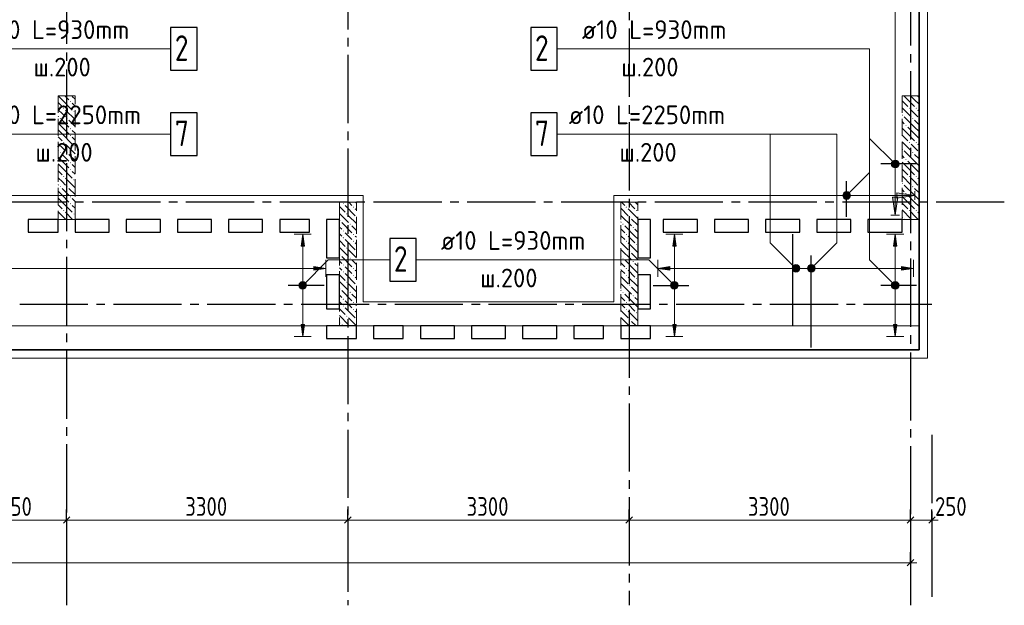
# Model space of a CAD drawing. Header units: millimetres. Extents: x 0 to 43617, y 0 to 59400.
# Tile 8 of 29: x 22524 to 34074, y 7100 to 13973. Entities that reach past the tile are written whole.
import ezdxf

# ---------------------------------------------------------------- set-up
doc = ezdxf.new("R2010")
doc.units = ezdxf.units.MM
doc.linetypes.add('______2', pattern=[270, 200, -70])
doc.linetypes.add('______5', pattern=[1100, 800, -100, 100, -100])
for name, color, linetype, lineweight in [('Standard', 7, 'Continuous', 25), ('ЖБ Пилон', 180, 'Continuous', 25), ('Обрамление П-обр. равн.', 7, 'Continuous', 25), ('Оси', 40, '______5', 18), ('Позиционная метка линия выноска', 7, 'Continuous', 13), ('Позиционная метка номер позиции', 7, 'Continuous', 13)]:
    doc.layers.add(name, color=color, linetype=linetype, lineweight=lineweight)
doc.layers.add('ЖБ Перекрытие верхний уровень', color=7, linetype='Continuous', lineweight=25, true_color=0xe0e0ff)
doc.styles.add('GOST 2.304-81', font='txt')
doc.styles.add('ISOCPEUR', font='txt')

msp = doc.modelspace()

# ---------------------------------------------------------------- hatches: boundary and pattern name
at = {"layer": 'ЖБ Пилон', "linetype": 'Continuous', "lineweight": 18, "transparency": 33554687}
for points in [[(23034, 12933), (23041, 12940), (23047, 12933), (23041, 12927)], [(23114, 13013), (23121, 13020), (23127, 13013), (23121, 13007)], [(32954, 12933), (32961, 12940), (32967, 12933), (32961, 12927)], [(33034, 12933), (33041, 12940), (33047, 12933), (33041, 12927)], [(23154, 12893), (23161, 12900), (23167, 12893), (23161, 12887)], [(32874, 12853), (32881, 12860), (32887, 12853), (32881, 12847)], [(22994, 12813), (23001, 12820), (23007, 12813), (23001, 12807)], [(23074, 12813), (23081, 12820), (23087, 12813), (23081, 12807)], [(32914, 12733), (32921, 12740), (32927, 12733), (32921, 12727)], [(32994, 12813), (33001, 12820), (33007, 12813), (33001, 12807)], [(23114, 12693), (23121, 12700), (23127, 12693), (23121, 12687)], [(23114, 12613), (23121, 12620), (23127, 12613), (23121, 12607)], [(23034, 12533), (23041, 12540), (23047, 12533), (23041, 12527)], [(23154, 12493), (23161, 12500), (23167, 12493), (23161, 12487)], [(32954, 12533), (32961, 12540), (32967, 12533), (32961, 12527)], [(33034, 12533), (33041, 12540), (33047, 12533), (33041, 12527)], [(22994, 12413), (23001, 12420), (23007, 12413), (23001, 12407)], [(23074, 12413), (23081, 12420), (23087, 12413), (23081, 12407)], [(32874, 12453), (32881, 12460), (32887, 12453), (32881, 12447)], [(32994, 12413), (33001, 12420), (33007, 12413), (33001, 12407)], [(23114, 12293), (23121, 12300), (23127, 12293), (23121, 12287)], [(32914, 12333), (32921, 12340), (32927, 12333), (32921, 12327)], [(23034, 12133), (23041, 12140), (23047, 12133), (23041, 12127)], [(23114, 12213), (23121, 12220), (23127, 12213), (23121, 12207)], [(32954, 12133), (32961, 12140), (32967, 12133), (32961, 12127)], [(33034, 12133), (33041, 12140), (33047, 12133), (33041, 12127)], [(22994, 12013), (23001, 12020), (23007, 12013), (23001, 12007)], [(23074, 12013), (23081, 12020), (23087, 12013), (23081, 12007)], [(23154, 12093), (23161, 12100), (23167, 12093), (23161, 12087)], [(32874, 12053), (32881, 12060), (32887, 12053), (32881, 12047)], [(32994, 12013), (33001, 12020), (33007, 12013), (33001, 12007)], [(23114, 11893), (23121, 11900), (23127, 11893), (23121, 11887)], [(32914, 11933), (32921, 11940), (32927, 11933), (32921, 11927)], [(23114, 11813), (23121, 11820), (23127, 11813), (23121, 11807)], [(26314, 11813), (26321, 11820), (26327, 11813), (26321, 11807)], [(23034, 11733), (23041, 11740), (23047, 11733), (23041, 11727)], [(23154, 11693), (23161, 11700), (23167, 11693), (23161, 11687)], [(26354, 11693), (26361, 11700), (26367, 11693), (26361, 11687)], [(26434, 11773), (26441, 11780), (26447, 11773), (26441, 11767)], [(29634, 11773), (29641, 11780), (29647, 11773), (29641, 11767)], [(29754, 11733), (29761, 11740), (29767, 11733), (29761, 11727)], [(32954, 11733), (32961, 11740), (32967, 11733), (32961, 11727)], [(33034, 11733), (33041, 11740), (33047, 11733), (33041, 11727)], [(26274, 11613), (26281, 11620), (26287, 11613), (26281, 11607)], [(26394, 11573), (26401, 11580), (26407, 11573), (26401, 11567)], [(29594, 11573), (29601, 11580), (29607, 11573), (29601, 11567)], [(29674, 11653), (29681, 11660), (29687, 11653), (29681, 11647)], [(32874, 11653), (32881, 11660), (32887, 11653), (32881, 11647)], [(26314, 11493), (26321, 11500), (26327, 11493), (26321, 11487)], [(26434, 11453), (26441, 11460), (26447, 11453), (26441, 11447)], [(29634, 11453), (29641, 11460), (29647, 11453), (29641, 11447)], [(29714, 11533), (29721, 11540), (29727, 11533), (29721, 11527)], [(26314, 11413), (26321, 11420), (26327, 11413), (26321, 11407)], [(26434, 11373), (26441, 11380), (26447, 11373), (26441, 11367)], [(29634, 11373), (29641, 11380), (29647, 11373), (29641, 11367)], [(29754, 11333), (29761, 11340), (29767, 11333), (29761, 11327)], [(26274, 11213), (26281, 11220), (26287, 11213), (26281, 11207)], [(26354, 11293), (26361, 11300), (26367, 11293), (26361, 11287)], [(29674, 11253), (29681, 11260), (29687, 11253), (29681, 11247)], [(26314, 11093), (26321, 11100), (26327, 11093), (26321, 11087)], [(26394, 11173), (26401, 11180), (26407, 11173), (26401, 11167)], [(29594, 11173), (29601, 11180), (29607, 11173), (29601, 11167)], [(29714, 11133), (29721, 11140), (29727, 11133), (29721, 11127)], [(26314, 11013), (26321, 11020), (26327, 11013), (26321, 11007)], [(26434, 11053), (26441, 11060), (26447, 11053), (26441, 11047)], [(26434, 10973), (26441, 10980), (26447, 10973), (26441, 10967)], [(29634, 11053), (29641, 11060), (29647, 11053), (29641, 11047)], [(29634, 10973), (29641, 10980), (29647, 10973), (29641, 10967)], [(26354, 10893), (26361, 10900), (26367, 10893), (26361, 10887)], [(29674, 10853), (29681, 10860), (29687, 10853), (29681, 10847)], [(29754, 10933), (29761, 10940), (29767, 10933), (29761, 10927)], [(26274, 10813), (26281, 10820), (26287, 10813), (26281, 10807)], [(26394, 10773), (26401, 10780), (26407, 10773), (26401, 10767)], [(29594, 10773), (29601, 10780), (29607, 10773), (29601, 10767)], [(26314, 10693), (26321, 10700), (26327, 10693), (26321, 10687)], [(26434, 10653), (26441, 10660), (26447, 10653), (26441, 10647)], [(29634, 10653), (29641, 10660), (29647, 10653), (29641, 10647)], [(29714, 10733), (29721, 10740), (29727, 10733), (29721, 10727)], [(26314, 10613), (26321, 10620), (26327, 10613), (26321, 10607)], [(26434, 10573), (26441, 10580), (26447, 10573), (26441, 10567)], [(29634, 10573), (29641, 10580), (29647, 10573), (29641, 10567)], [(29754, 10533), (29761, 10540), (29767, 10533), (29761, 10527)], [(26274, 10413), (26281, 10420), (26287, 10413), (26281, 10407)], [(26354, 10493), (26361, 10500), (26367, 10493), (26361, 10487)], [(29674, 10453), (29681, 10460), (29687, 10453), (29681, 10447)]]:
    msp.add_hatch(color=7, dxfattribs=at).paths.add_polyline_path(points, flags=16)
at = {"layer": 'Обрамление П-обр. равн.', "linetype": 'Continuous', "lineweight": 13, "transparency": 33554687}
for points in [[(25864, 11315), (25844, 11455), (25824, 11315)], [(30224, 11315), (30204, 11455), (30184, 11315)], [(32814, 11315), (32794, 11455), (32774, 11315)], [(31770, 11078), (31787, 11016), (31787, 11094)], [(31787, 11094), (31809, 11010), (31809, 11100)], [(31787, 11094), (31787, 11016), (31809, 11010)], [(31809, 11100), (31809, 11010), (31832, 11016)], [(31809, 11100), (31832, 11016), (31832, 11094)], [(31832, 11094), (31832, 11016), (31848, 11033)], [(31832, 11094), (31848, 11033), (31848, 11078)], [(25974, 11035), (26114, 11055), (25974, 11075)], [(31770, 11033), (31770, 11078), (31764, 11055)], [(31770, 11078), (31770, 11033), (31787, 11016)], [(31848, 11078), (31848, 11033), (31854, 11055)], [(32869, 11035), (33009, 11055), (32869, 11075)], [(25799, 10855), (25889, 10855), (25883, 10878)], [(25799, 10855), (25883, 10878), (25805, 10878)], [(25805, 10878), (25883, 10878), (25866, 10894)], [(25805, 10878), (25866, 10894), (25821, 10894)], [(25821, 10894), (25866, 10894), (25844, 10900)], [(30159, 10855), (30249, 10855), (30243, 10878)], [(30159, 10855), (30243, 10878), (30165, 10878)], [(30165, 10878), (30243, 10878), (30226, 10894)], [(30165, 10878), (30226, 10894), (30182, 10894)], [(30182, 10894), (30226, 10894), (30204, 10900)], [(32749, 10855), (32839, 10855), (32833, 10878)], [(32749, 10855), (32833, 10878), (32755, 10878)], [(32755, 10878), (32833, 10878), (32816, 10894)], [(32755, 10878), (32816, 10894), (32772, 10894)], [(32772, 10894), (32816, 10894), (32794, 10900)], [(25805, 10833), (25889, 10855), (25799, 10855)], [(25805, 10833), (25883, 10833), (25889, 10855)], [(25821, 10816), (25883, 10833), (25805, 10833)], [(25821, 10816), (25866, 10816), (25883, 10833)], [(25866, 10816), (25821, 10816), (25844, 10810)], [(30165, 10833), (30249, 10855), (30159, 10855)], [(30165, 10833), (30243, 10833), (30249, 10855)], [(30182, 10816), (30243, 10833), (30165, 10833)], [(30182, 10816), (30226, 10816), (30243, 10833)], [(30226, 10816), (30182, 10816), (30204, 10810)], [(32755, 10833), (32839, 10855), (32749, 10855)], [(32755, 10833), (32833, 10833), (32839, 10855)], [(32772, 10816), (32833, 10833), (32755, 10833)], [(32772, 10816), (32816, 10816), (32833, 10833)], [(32816, 10816), (32772, 10816), (32794, 10810)]]:
    msp.add_hatch(color=7, dxfattribs=at).paths.add_polyline_path(points)
for points in [[(30149, 11035), (30009, 11055), (30149, 11075)], [(25864, 10395), (25844, 10255), (25824, 10395)], [(30224, 10395), (30204, 10255), (30184, 10395)], [(32814, 10395), (32794, 10255), (32774, 10395)]]:
    msp.add_hatch(color=7, dxfattribs=at).paths.add_polyline_path(points, flags=16)
at = {"layer": 'Позиционная метка линия выноска', "linetype": 'Continuous', "lineweight": 13, "transparency": 33554687}
msp.add_hatch(color=7, dxfattribs=at).paths.add_polyline_path([(32814, 11880), (33024, 11910), (32814, 11940)])
msp.add_hatch(color=7, dxfattribs=at).paths.add_polyline_path([(32824, 11890), (32794, 11680), (32764, 11890)], flags=16)
at = {"layer": 'Позиционная метка номер позиции', "linetype": 'Continuous', "lineweight": 13, "transparency": 33554687}
for points in [[(32762, 12248), (32805, 12323), (32751, 12269)], [(32751, 12269), (32805, 12323), (32783, 12323)], [(32751, 12269), (32783, 12323), (32751, 12291)], [(32751, 12291), (32783, 12323), (32762, 12312)], [(32762, 12248), (32826, 12312), (32805, 12323)], [(32783, 12237), (32826, 12312), (32762, 12248)], [(32783, 12237), (32837, 12291), (32826, 12312)], [(32805, 12237), (32837, 12291), (32783, 12237)], [(32805, 12237), (32837, 12269), (32837, 12291)], [(32837, 12269), (32805, 12237), (32826, 12248)], [(32181, 11921), (32256, 11878), (32192, 11942)], [(32181, 11899), (32235, 11867), (32181, 11921)], [(32181, 11921), (32235, 11867), (32256, 11878)], [(32213, 11867), (32181, 11899), (32192, 11878)], [(32181, 11899), (32213, 11867), (32235, 11867)], [(32192, 11942), (32267, 11899), (32213, 11953)], [(32192, 11942), (32256, 11878), (32267, 11899)], [(32213, 11953), (32267, 11899), (32267, 11921)], [(32213, 11953), (32267, 11921), (32235, 11953)], [(32235, 11953), (32267, 11921), (32256, 11942)], [(31597, 11023), (31640, 11098), (31586, 11044)], [(31586, 11044), (31640, 11098), (31618, 11098)], [(31586, 11044), (31618, 11098), (31586, 11066)], [(31586, 11066), (31618, 11098), (31597, 11087)], [(31597, 11023), (31661, 11087), (31640, 11098)], [(31777, 11087), (31852, 11044), (31798, 11098)], [(31798, 11098), (31852, 11044), (31852, 11066)], [(31798, 11098), (31852, 11066), (31820, 11098)], [(31820, 11098), (31852, 11066), (31841, 11087)], [(31618, 11012), (31661, 11087), (31597, 11023)], [(31618, 11012), (31672, 11066), (31661, 11087)], [(31640, 11012), (31672, 11066), (31618, 11012)], [(31640, 11012), (31672, 11044), (31672, 11066)], [(31672, 11044), (31640, 11012), (31661, 11023)], [(31766, 11066), (31841, 11023), (31777, 11087)], [(31766, 11044), (31820, 11012), (31766, 11066)], [(31766, 11066), (31820, 11012), (31841, 11023)], [(31798, 11012), (31766, 11044), (31777, 11023)], [(31766, 11044), (31798, 11012), (31820, 11012)], [(31777, 11087), (31841, 11023), (31852, 11044)], [(25801, 10866), (25876, 10823), (25812, 10887)], [(25801, 10844), (25855, 10812), (25801, 10866)], [(25801, 10866), (25855, 10812), (25876, 10823)], [(25812, 10887), (25887, 10844), (25833, 10898)], [(25812, 10887), (25876, 10823), (25887, 10844)], [(25833, 10898), (25887, 10844), (25887, 10866)], [(25833, 10898), (25887, 10866), (25855, 10898)], [(25855, 10898), (25887, 10866), (25876, 10887)], [(30172, 10823), (30215, 10898), (30161, 10844)], [(30161, 10844), (30215, 10898), (30193, 10898)], [(30161, 10844), (30193, 10898), (30161, 10866)], [(30161, 10866), (30193, 10898), (30172, 10887)], [(30172, 10823), (30236, 10887), (30215, 10898)], [(30193, 10812), (30236, 10887), (30172, 10823)], [(30193, 10812), (30247, 10866), (30236, 10887)], [(30215, 10812), (30247, 10866), (30193, 10812)], [(30215, 10812), (30247, 10844), (30247, 10866)], [(32762, 10823), (32805, 10898), (32751, 10844)], [(32751, 10844), (32805, 10898), (32783, 10898)], [(32751, 10844), (32783, 10898), (32751, 10866)], [(32751, 10866), (32783, 10898), (32762, 10887)], [(32762, 10823), (32826, 10887), (32805, 10898)], [(32783, 10812), (32826, 10887), (32762, 10823)], [(32783, 10812), (32837, 10866), (32826, 10887)], [(32805, 10812), (32837, 10866), (32783, 10812)], [(32805, 10812), (32837, 10844), (32837, 10866)], [(25833, 10812), (25801, 10844), (25812, 10823)], [(25801, 10844), (25833, 10812), (25855, 10812)], [(30247, 10844), (30215, 10812), (30236, 10823)], [(32837, 10844), (32805, 10812), (32826, 10823)]]:
    msp.add_hatch(color=7, dxfattribs=at).paths.add_polyline_path(points)

# ---------------------------------------------------------------- linework, layer by layer
at = {"layer": 'Standard', "color": 7, "linetype": 'Continuous', "lineweight": 25, "transparency": 33554687}
for p, q in [((33074, 25060), (33074, 10100)), ((22624, 11630), (22624, 11480)), ((22974, 11630), (22624, 11630)), ((22974, 11480), (22974, 11630)), ((23174, 11630), (23174, 11480)), ((23574, 11630), (23174, 11630)), ((23574, 11480), (23574, 11630)), ((23774, 11630), (23774, 11480)), ((24174, 11630), (23774, 11630)), ((24174, 11480), (24174, 11630)), ((24374, 11630), (24374, 11480)), ((24774, 11630), (24374, 11630)), ((24774, 11480), (24774, 11630)), ((24974, 11630), (24974, 11480)), ((25374, 11630), (24974, 11630)), ((25374, 11480), (25374, 11630)), ((25574, 11630), (25574, 11480)), ((25924, 11630), (25574, 11630)), ((25924, 11480), (25924, 11630)), ((26124, 11630), (26124, 11180)), ((26274, 11630), (26124, 11630)), ((26274, 11180), (26274, 11630)), ((29774, 11630), (29774, 11180)), ((29924, 11630), (29774, 11630)), ((29924, 11180), (29924, 11630)), ((30074, 11630), (30074, 11480)), ((30474, 11630), (30074, 11630)), ((30474, 11480), (30474, 11630)), ((30674, 11630), (30674, 11480)), ((31074, 11630), (30674, 11630)), ((31074, 11480), (31074, 11630)), ((31274, 11630), (31274, 11480)), ((31674, 11630), (31274, 11630)), ((31674, 11480), (31674, 11630)), ((31874, 11630), (31874, 11480)), ((32274, 11630), (31874, 11630)), ((32274, 11480), (32274, 11630)), ((32474, 11630), (32474, 11480)), ((32874, 11630), (32474, 11630)), ((32874, 11480), (32874, 11630)), ((22624, 11480), (22974, 11480)), ((23174, 11480), (23574, 11480)), ((23774, 11480), (24174, 11480)), ((24374, 11480), (24774, 11480)), ((24974, 11480), (25374, 11480)), ((25574, 11480), (25924, 11480)), ((30074, 11480), (30474, 11480)), ((30674, 11480), (31074, 11480)), ((31274, 11480), (31674, 11480)), ((31874, 11480), (32274, 11480)), ((32474, 11480), (32874, 11480)), ((26124, 11180), (26274, 11180)), ((29774, 11180), (29924, 11180)), ((26124, 10980), (26124, 10580)), ((26274, 10980), (26124, 10980)), ((26274, 10580), (26274, 10980)), ((29774, 10980), (29774, 10580)), ((29924, 10980), (29774, 10980)), ((29924, 10580), (29924, 10980)), ((26124, 10580), (26274, 10580)), ((29774, 10580), (29924, 10580)), ((26124, 10380), (26124, 10230)), ((26474, 10380), (26124, 10380)), ((26474, 10230), (26474, 10380)), ((26674, 10380), (26674, 10230)), ((27024, 10380), (26674, 10380)), ((27024, 10230), (27024, 10380)), ((27224, 10380), (27224, 10230)), ((27624, 10380), (27224, 10380)), ((27624, 10230), (27624, 10380)), ((27824, 10380), (27824, 10230)), ((28224, 10380), (27824, 10380)), ((28224, 10230), (28224, 10380)), ((28424, 10380), (28424, 10230)), ((28824, 10380), (28424, 10380)), ((28824, 10230), (28824, 10380)), ((29024, 10380), (29024, 10230)), ((29374, 10380), (29024, 10380)), ((29374, 10230), (29374, 10380)), ((29574, 10380), (29574, 10230)), ((29924, 10380), (29574, 10380)), ((29924, 10230), (29924, 10380)), ((26124, 10230), (26474, 10230)), ((26674, 10230), (27024, 10230)), ((27224, 10230), (27624, 10230)), ((27824, 10230), (28224, 10230)), ((28424, 10230), (28824, 10230)), ((29024, 10230), (29374, 10230)), ((29574, 10230), (29924, 10230)), ((33074, 10100), (18094, 10100)), ((23036, 8063), (23111, 8138)), ((26336, 8063), (26411, 8138)), ((29636, 8063), (29711, 8138)), ((32936, 8063), (33011, 8138)), ((33187, 8063), (33261, 8138)), ((33011, 7638), (32936, 7563))]:
    msp.add_line(p, q, dxfattribs=at)
at = {"layer": 'Standard', "color": 251, "linetype": 'Continuous', "lineweight": -3, "true_color": 0x656565, "transparency": 33554687}
for p, q in [((23074, 8100), (23074, 8225)), ((26374, 8100), (26374, 8225)), ((29674, 8100), (29674, 8225)), ((32974, 8100), (32974, 8225)), ((33224, 8100), (33224, 8225)), ((23074, 8100), (23074, 7975)), ((23074, 8100), (23074, 7648)), ((26374, 8100), (26374, 7975)), ((26374, 8100), (26374, 7648)), ((29674, 8100), (29674, 7975)), ((29674, 8100), (29674, 7648)), ((32974, 8100), (32974, 7975)), ((32974, 8100), (32974, 7648)), ((33224, 8100), (33224, 7975)), ((33224, 8100), (33224, 7648)), ((32974, 7600), (32974, 7725)), ((32974, 7600), (32974, 7475)), ((32974, 7600), (32974, 7600))]:
    msp.add_line(p, q, dxfattribs=at)
at = {"layer": 'Standard', "color": 7, "linetype": 'Continuous', "lineweight": 13, "transparency": 33554687}
for p, q in [((21824, 8100), (23074, 8100)), ((23074, 8100), (26374, 8100)), ((26374, 8100), (29674, 8100)), ((29674, 8100), (32974, 8100)), ((32974, 8100), (33224, 8100)), ((33224, 8100), (33299, 8100)), ((32974, 7600), (7924, 7600)), ((32974, 7600), (33049, 7600))]:
    msp.add_line(p, q, dxfattribs=at)
at = {"layer": 'Standard', "color": 254, "linetype": 'Continuous', "lineweight": 18, "true_color": 0xc4c4ff, "transparency": 33554687}
msp.add_lwpolyline([(7294, 10000), (33174, 10000), (33174, 57320), (7294, 57320), (7294, 10000)], dxfattribs=at)
at = {"layer": 'Standard', "color": 7, "linetype": 'Continuous', "lineweight": 25, "transparency": 33554687}
msp.add_lwpolyline([(7394, 10100), (33074, 10100), (33074, 57220), (7394, 57220), (7394, 10100)], dxfattribs=at)
at = {"layer": 'Standard', "color": 7, "linetype": 'Continuous', "lineweight": 13, "transparency": 33554687}
msp.add_lwpolyline([(7674, 10380), (33074, 10380), (33074, 57220), (7674, 57220), (7674, 10380)], dxfattribs=at)
at = {"layer": 'ЖБ Перекрытие верхний уровень', "color": 7, "linetype": 'Continuous', "lineweight": 18, "transparency": 33554687}
for p, q in [((33074, 10100), (33074, 25060)), ((22624, 11480), (22624, 11630)), ((22624, 11630), (22974, 11630)), ((22974, 11630), (22974, 11480)), ((23174, 11480), (23174, 11630)), ((23174, 11630), (23574, 11630)), ((23574, 11630), (23574, 11480)), ((23774, 11480), (23774, 11630)), ((23774, 11630), (24174, 11630)), ((24174, 11630), (24174, 11480)), ((24374, 11480), (24374, 11630)), ((24374, 11630), (24774, 11630)), ((24774, 11630), (24774, 11480)), ((24974, 11480), (24974, 11630)), ((24974, 11630), (25374, 11630)), ((25374, 11630), (25374, 11480)), ((25574, 11480), (25574, 11630)), ((25574, 11630), (25924, 11630)), ((25924, 11630), (25924, 11480)), ((26124, 11180), (26124, 11630)), ((26124, 11630), (26274, 11630)), ((26274, 11630), (26274, 11180)), ((29774, 11630), (29924, 11630)), ((29774, 11180), (29774, 11630)), ((29924, 11630), (29924, 11180)), ((30074, 11630), (30474, 11630)), ((30074, 11480), (30074, 11630)), ((30474, 11630), (30474, 11480)), ((30674, 11630), (31074, 11630)), ((30674, 11480), (30674, 11630)), ((31074, 11630), (31074, 11480)), ((31274, 11630), (31674, 11630)), ((31274, 11480), (31274, 11630)), ((31674, 11630), (31674, 11480)), ((31874, 11630), (32274, 11630)), ((31874, 11480), (31874, 11630)), ((32274, 11630), (32274, 11480)), ((32474, 11630), (32874, 11630)), ((32474, 11480), (32474, 11630)), ((32874, 11630), (32874, 11480)), ((22974, 11480), (22624, 11480)), ((23574, 11480), (23174, 11480)), ((24174, 11480), (23774, 11480)), ((24774, 11480), (24374, 11480)), ((25374, 11480), (24974, 11480)), ((25924, 11480), (25574, 11480)), ((30474, 11480), (30074, 11480)), ((31074, 11480), (30674, 11480)), ((31674, 11480), (31274, 11480)), ((32274, 11480), (31874, 11480)), ((32874, 11480), (32474, 11480)), ((26274, 11180), (26124, 11180)), ((29924, 11180), (29774, 11180)), ((26124, 10580), (26124, 10980)), ((26124, 10980), (26274, 10980)), ((26274, 10980), (26274, 10580)), ((29774, 10980), (29924, 10980)), ((29774, 10580), (29774, 10980)), ((29924, 10980), (29924, 10580)), ((26274, 10580), (26124, 10580)), ((29924, 10580), (29774, 10580)), ((26124, 10230), (26124, 10380)), ((26124, 10380), (26474, 10380)), ((26474, 10380), (26474, 10230)), ((26674, 10230), (26674, 10380)), ((26674, 10380), (27024, 10380)), ((27024, 10380), (27024, 10230)), ((27224, 10230), (27224, 10380)), ((27224, 10380), (27624, 10380)), ((27624, 10380), (27624, 10230)), ((27824, 10230), (27824, 10380)), ((27824, 10380), (28224, 10380)), ((28224, 10380), (28224, 10230)), ((28424, 10230), (28424, 10380)), ((28424, 10380), (28824, 10380)), ((28824, 10380), (28824, 10230)), ((29024, 10380), (29374, 10380)), ((29024, 10230), (29024, 10380)), ((29374, 10380), (29374, 10230)), ((29574, 10380), (29924, 10380)), ((29574, 10230), (29574, 10380)), ((29924, 10380), (29924, 10230)), ((26474, 10230), (26124, 10230)), ((27024, 10230), (26674, 10230)), ((27624, 10230), (27224, 10230)), ((28224, 10230), (27824, 10230)), ((28824, 10230), (28424, 10230)), ((29374, 10230), (29024, 10230)), ((29924, 10230), (29574, 10230)), ((18094, 10100), (33074, 10100))]:
    msp.add_line(p, q, dxfattribs=at)
at = {"layer": 'ЖБ Пилон', "color": 253, "linetype": '______2', "lineweight": 13, "true_color": 0xa0a0a0, "transparency": 33554687}
for p, q in [((22974, 13080), (22974, 11630)), ((23174, 13080), (22974, 13080)), ((23174, 11630), (23174, 13080)), ((32874, 13080), (32874, 11630)), ((33074, 13080), (32874, 13080)), ((33074, 11630), (33074, 13080)), ((26274, 11830), (26274, 10380)), ((26474, 11830), (26274, 11830)), ((26474, 10380), (26474, 11830)), ((29574, 11830), (29574, 10380)), ((29774, 11830), (29574, 11830)), ((29774, 10380), (29774, 11830)), ((22974, 11630), (23174, 11630)), ((32874, 11630), (33074, 11630)), ((26274, 10380), (26474, 10380)), ((29574, 10380), (29774, 10380))]:
    msp.add_line(p, q, dxfattribs=at)
at = {"layer": 'ЖБ Пилон', "color": 9, "linetype": 'Continuous', "lineweight": 18, "true_color": 0xc7c7c7, "transparency": 33554687}
for p, q in [((22974, 13080), (23021, 13033)), ((23054, 13080), (23101, 13033)), ((23174, 13040), (23141, 13073)), ((32941, 13033), (32894, 13080)), ((32974, 13080), (33021, 13033)), ((33054, 13080), (33074, 13060)), ((22974, 13000), (23021, 12953)), ((23021, 13033), (23141, 12913)), ((23141, 12993), (23174, 12960)), ((32874, 13020), (32941, 12953)), ((32874, 12940), (32981, 12833)), ((32941, 13033), (33021, 12953)), ((33021, 13033), (33074, 12980)), ((22974, 12840), (22981, 12833)), ((23021, 12873), (22981, 12913)), ((23061, 12833), (23021, 12873)), ((23061, 12913), (23174, 12800)), ((33021, 12713), (32901, 12833)), ((33021, 12873), (32981, 12913)), ((33061, 12833), (33021, 12873)), ((33061, 12913), (33074, 12900)), ((23021, 12713), (22974, 12760)), ((23021, 12793), (23101, 12713)), ((23021, 12713), (23101, 12633)), ((23101, 12793), (23174, 12720)), ((32874, 12780), (32901, 12753)), ((32941, 12713), (33021, 12633)), ((33021, 12793), (33074, 12740)), ((33021, 12713), (33074, 12660)), ((22974, 12680), (23021, 12633)), ((22974, 12600), (23021, 12553)), ((23021, 12633), (23141, 12513)), ((23174, 12640), (23141, 12673)), ((23141, 12593), (23174, 12560)), ((32941, 12633), (32874, 12700)), ((32874, 12620), (32941, 12553)), ((32941, 12633), (33021, 12553)), ((33021, 12633), (33074, 12580)), ((23021, 12473), (22981, 12513)), ((23061, 12513), (23174, 12400)), ((32874, 12540), (32981, 12433)), ((33021, 12473), (32981, 12513)), ((33061, 12513), (33074, 12500)), ((22974, 12440), (22981, 12433)), ((23021, 12313), (22974, 12360)), ((23061, 12433), (23021, 12473)), ((23021, 12393), (23101, 12313)), ((23101, 12393), (23174, 12320)), ((32874, 12380), (32901, 12353)), ((33021, 12313), (32901, 12433)), ((33061, 12433), (33021, 12473)), ((33021, 12393), (33074, 12340)), ((22974, 12280), (23021, 12233)), ((23021, 12313), (23101, 12233)), ((23174, 12240), (23141, 12273)), ((32941, 12233), (32874, 12300)), ((32941, 12313), (33021, 12233)), ((33021, 12313), (33074, 12260)), ((22974, 12200), (23021, 12153)), ((23021, 12233), (23141, 12113)), ((23141, 12193), (23174, 12160)), ((32874, 12220), (32941, 12153)), ((32874, 12140), (32981, 12033)), ((32941, 12233), (33021, 12153)), ((33021, 12233), (33074, 12180)), ((22974, 12040), (22981, 12033)), ((23021, 12073), (22981, 12113)), ((23061, 12033), (23021, 12073)), ((23061, 12113), (23174, 12000)), ((33021, 11913), (32901, 12033)), ((33021, 12073), (32981, 12113)), ((33061, 12033), (33021, 12073)), ((33061, 12113), (33074, 12100)), ((23021, 11913), (22974, 11960)), ((23021, 11993), (23101, 11913)), ((23021, 11913), (23101, 11833)), ((23101, 11993), (23174, 11920)), ((32874, 11980), (32901, 11953)), ((32941, 11833), (32874, 11900)), ((32941, 11913), (33021, 11833)), ((33021, 11993), (33074, 11940)), ((33021, 11913), (33074, 11860)), ((22974, 11880), (23021, 11833)), ((22974, 11800), (23021, 11753)), ((23021, 11833), (23141, 11713)), ((23174, 11840), (23141, 11873)), ((23141, 11793), (23174, 11760)), ((26341, 11793), (26461, 11673)), ((26421, 11793), (26384, 11830)), ((26464, 11830), (26474, 11820)), ((29621, 11793), (29584, 11830)), ((29664, 11830), (29741, 11753)), ((29744, 11830), (29774, 11800)), ((32874, 11820), (32941, 11753)), ((32941, 11833), (33021, 11753)), ((33021, 11833), (33074, 11780)), ((23021, 11673), (22981, 11713)), ((23061, 11633), (23021, 11673)), ((23061, 11713), (23144, 11630)), ((26274, 11780), (26341, 11713)), ((26274, 11700), (26381, 11593)), ((26381, 11673), (26474, 11580)), ((26461, 11753), (26474, 11740)), ((29574, 11760), (29661, 11673)), ((29581, 11673), (29701, 11553)), ((29661, 11753), (29774, 11640)), ((32874, 11740), (32981, 11633)), ((33021, 11673), (32981, 11713)), ((33061, 11633), (33021, 11673)), ((33061, 11713), (33074, 11700)), ((22974, 11640), (22981, 11633)), ((26301, 11593), (26421, 11473)), ((26474, 11500), (26421, 11553)), ((29574, 11600), (29581, 11593)), ((29741, 11433), (29621, 11553)), ((29774, 11560), (29701, 11633)), ((32904, 11630), (32901, 11633)), ((26274, 11540), (26301, 11513)), ((26274, 11460), (26301, 11433)), ((26381, 11433), (26341, 11473)), ((29574, 11520), (29621, 11473)), ((29581, 11433), (29574, 11440)), ((29741, 11513), (29774, 11480)), ((26274, 11380), (26341, 11313)), ((26341, 11393), (26461, 11273)), ((26421, 11393), (26381, 11433)), ((26461, 11433), (26474, 11420)), ((26461, 11353), (26474, 11340)), ((29574, 11360), (29661, 11273)), ((29621, 11393), (29581, 11433)), ((29661, 11433), (29741, 11353)), ((29661, 11353), (29774, 11240)), ((29741, 11433), (29774, 11400)), ((26274, 11300), (26381, 11193)), ((26381, 11273), (26474, 11180)), ((29581, 11273), (29701, 11153)), ((29774, 11160), (29701, 11233)), ((26274, 11140), (26301, 11113)), ((26301, 11193), (26421, 11073)), ((26474, 11100), (26421, 11153)), ((29574, 11200), (29581, 11193)), ((29574, 11120), (29621, 11073)), ((29741, 11033), (29621, 11153)), ((29741, 11113), (29774, 11080)), ((26274, 11060), (26301, 11033)), ((26274, 10980), (26341, 10913)), ((26381, 11033), (26341, 11073)), ((26341, 10993), (26461, 10873)), ((26421, 10993), (26381, 11033)), ((26461, 11033), (26474, 11020)), ((29581, 11033), (29574, 11040)), ((29621, 10993), (29581, 11033)), ((29661, 11033), (29741, 10953)), ((29741, 11033), (29774, 11000)), ((26274, 10900), (26381, 10793)), ((26381, 10873), (26474, 10780)), ((26461, 10953), (26474, 10940)), ((29574, 10960), (29661, 10873)), ((29581, 10873), (29701, 10753)), ((29661, 10953), (29774, 10840)), ((26301, 10793), (26421, 10673)), ((26474, 10700), (26421, 10753)), ((29574, 10800), (29581, 10793)), ((29741, 10633), (29621, 10753)), ((29774, 10760), (29701, 10833)), ((26274, 10740), (26301, 10713)), ((26274, 10660), (26301, 10633)), ((26381, 10633), (26341, 10673)), ((26421, 10593), (26381, 10633)), ((26461, 10633), (26474, 10620)), ((29574, 10720), (29621, 10673)), ((29581, 10633), (29574, 10640)), ((29621, 10593), (29581, 10633)), ((29661, 10633), (29741, 10553)), ((29741, 10713), (29774, 10680)), ((29741, 10633), (29774, 10600)), ((26274, 10580), (26341, 10513)), ((26341, 10593), (26461, 10473)), ((26461, 10553), (26474, 10540)), ((29574, 10560), (29661, 10473)), ((29661, 10553), (29774, 10440)), ((26274, 10500), (26381, 10393)), ((26381, 10473), (26474, 10380)), ((29574, 10400), (29581, 10393)), ((29581, 10473), (29674, 10380)), ((29754, 10380), (29701, 10433)), ((26301, 10393), (26314, 10380))]:
    msp.add_line(p, q, dxfattribs=at)
at = {"layer": 'Обрамление П-обр. равн.', "color": 7, "linetype": 'Continuous', "lineweight": 25, "transparency": 33554687}
for p, q in [((33044, 12280), (32624, 12280)), ((32224, 11660), (32224, 12080)), ((31589, 11455), (31589, 10375)), ((31809, 10125), (31809, 11205)), ((26094, 10855), (25674, 10855)), ((29954, 10855), (30374, 10855)), ((33044, 10855), (32624, 10855))]:
    msp.add_line(p, q, dxfattribs=at)
at = {"layer": 'Обрамление П-обр. равн.', "color": 251, "linetype": 'Continuous', "lineweight": 13, "true_color": 0x494949, "transparency": 33554687}
for p, q in [((25844, 11455), (25744, 11455)), ((25844, 11455), (25824, 11315)), ((25864, 11315), (25844, 11455)), ((25844, 11455), (25944, 11455)), ((25844, 11455), (25844, 11455)), ((30204, 11455), (30104, 11455)), ((30204, 11455), (30184, 11315)), ((30224, 11315), (30204, 11455)), ((30204, 11455), (30304, 11455)), ((30204, 11455), (30204, 11455)), ((32794, 11455), (32694, 11455)), ((32794, 11455), (32774, 11315)), ((32814, 11315), (32794, 11455)), ((32794, 11455), (32894, 11455)), ((32794, 11455), (32794, 11455)), ((25824, 11315), (25864, 11315)), ((25844, 10885), (25844, 11315)), ((30184, 11315), (30224, 11315)), ((30204, 10885), (30204, 11315)), ((32774, 11315), (32814, 11315)), ((32794, 10885), (32794, 11315)), ((26114, 11055), (26114, 11155)), ((30009, 11055), (30009, 11155)), ((31809, 11100), (31809, 11100)), ((33009, 11055), (33009, 11155)), ((21344, 11055), (25974, 11055)), ((26114, 11055), (25974, 11075)), ((25974, 11075), (25974, 11035)), ((25974, 11035), (26114, 11055)), ((26114, 11055), (26114, 10955)), ((26114, 11055), (26114, 11055)), ((30009, 11055), (30149, 11075)), ((30149, 11035), (30009, 11055)), ((30009, 11055), (30009, 10955)), ((30009, 11055), (30009, 11055)), ((30149, 11075), (30149, 11035)), ((30149, 11055), (31779, 11055)), ((31809, 11010), (31809, 11010)), ((31839, 11055), (32869, 11055)), ((33009, 11055), (32869, 11075)), ((32869, 11075), (32869, 11035)), ((32869, 11035), (33009, 11055)), ((33009, 11055), (33009, 10955)), ((33009, 11055), (33009, 11055)), ((25799, 10855), (25799, 10855)), ((25844, 10395), (25844, 10825)), ((25889, 10855), (25889, 10855)), ((30159, 10855), (30159, 10855)), ((30204, 10395), (30204, 10825)), ((30249, 10855), (30249, 10855)), ((32749, 10855), (32749, 10855)), ((32794, 10395), (32794, 10825)), ((32839, 10855), (32839, 10855)), ((25844, 10255), (25824, 10395)), ((25824, 10395), (25864, 10395)), ((25864, 10395), (25844, 10255)), ((30204, 10255), (30184, 10395)), ((30184, 10395), (30224, 10395)), ((30224, 10395), (30204, 10255)), ((32794, 10255), (32774, 10395)), ((32774, 10395), (32814, 10395)), ((32814, 10395), (32794, 10255)), ((25844, 10255), (25744, 10255)), ((25844, 10255), (25944, 10255)), ((25844, 10255), (25844, 10255)), ((30204, 10255), (30104, 10255)), ((30204, 10255), (30304, 10255)), ((30204, 10255), (30204, 10255)), ((32794, 10255), (32694, 10255)), ((32794, 10255), (32894, 10255)), ((32794, 10255), (32794, 10255))]:
    msp.add_line(p, q, dxfattribs=at)
at = {"layer": 'Обрамление П-обр. равн.', "color": 7, "linetype": 'Continuous', "lineweight": 25, "transparency": 33554687}
for points in [[(24294, 13380), (24604, 13380), (24604, 13880), (24294, 13880), (24294, 13380)], [(28519, 13380), (28829, 13380), (28829, 13880), (28519, 13880), (28519, 13380)], [(24294, 12380), (24604, 12380), (24604, 12880), (24294, 12880), (24294, 12380)], [(28519, 12380), (28829, 12380), (28829, 12880), (28519, 12880), (28519, 12380)], [(26864, 10905), (27174, 10905), (27174, 11405), (26864, 11405), (26864, 10905)]]:
    msp.add_lwpolyline(points, dxfattribs=at)
at = {"layer": 'Обрамление П-обр. равн.', "color": 251, "linetype": 'Continuous', "lineweight": 13, "true_color": 0x494949, "transparency": 33554687}
for centre in [(31809, 11055), (25844, 10855), (30204, 10855), (32794, 10855)]:
    msp.add_circle(centre, 45, dxfattribs=at)
at = {"layer": 'Оси', "color": 8, "linetype": '______5', "lineweight": -3, "transparency": 33554687}
for p, q in [((26374, 50960), (26374, 7100)), ((23074, 50790), (23074, 7100)), ((29674, 25969), (29674, 7100)), ((32974, 25469), (32974, 7100)), ((34074, 11830), (4600, 11830)), ((33224, 10630), (4600, 10630)), ((33224, 9100), (33224, 7100))]:
    msp.add_line(p, q, dxfattribs=at)
at = {"layer": 'Позиционная метка линия выноска', "color": 251, "linetype": 'Continuous', "lineweight": 13, "true_color": 0x494949, "transparency": 33554687}
for p, q in [((32794, 11890), (32794, 11905)), ((32814, 11910), (32799, 11910)), ((33024, 11910), (32814, 11940)), ((32814, 11940), (32814, 11880)), ((32814, 11880), (33024, 11910)), ((33024, 11960), (33024, 11860)), ((33024, 11910), (33024, 11910)), ((33024, 11910), (33024, 11910)), ((33024, 11910), (33024, 11910)), ((32794, 11680), (32764, 11890)), ((32764, 11890), (32824, 11890)), ((32824, 11890), (32794, 11680)), ((32744, 11680), (32844, 11680)), ((32794, 11680), (32794, 11680)), ((32794, 11680), (32794, 11680)), ((32794, 11680), (32794, 11680))]:
    msp.add_line(p, q, dxfattribs=at)
for points in [[(32794, 11680), (32794, 24450), (29694, 24450), (27978, 26166), (28383, 26571), (23723, 31231), (23724, 31232), (23723, 31231), (23318, 30826), (21826, 32318)], [(7975, 21025), (10508, 18479), (11391, 19362), (16546, 14207), (15623, 13362), (18326, 10660), (19834, 10660), (19834, 11910), (26554, 11910), (26554, 10660), (29494, 10660), (29494, 11910), (33024, 11910)]]:
    msp.add_lwpolyline(points, dxfattribs=at)
at = {"layer": 'Позиционная метка номер позиции', "color": 7, "linetype": 'Continuous', "lineweight": 13, "transparency": 33554687}
for p, q in [((32762, 12312), (32762, 12312)), ((32762, 12248), (32762, 12248)), ((32826, 12312), (32826, 12312)), ((32826, 12248), (32826, 12248)), ((32192, 11942), (32192, 11942)), ((32256, 11942), (32256, 11942)), ((32192, 11878), (32192, 11878)), ((32256, 11878), (32256, 11878)), ((31597, 11087), (31597, 11087)), ((31597, 11023), (31597, 11023)), ((31661, 11087), (31661, 11087)), ((31661, 11023), (31661, 11023)), ((31777, 11087), (31777, 11087)), ((31777, 11023), (31777, 11023)), ((31841, 11087), (31841, 11087)), ((31841, 11023), (31841, 11023)), ((25812, 10887), (25812, 10887)), ((25876, 10887), (25876, 10887)), ((30172, 10887), (30172, 10887)), ((30236, 10887), (30236, 10887)), ((32762, 10887), (32762, 10887)), ((32826, 10887), (32826, 10887)), ((25812, 10823), (25812, 10823)), ((25876, 10823), (25876, 10823)), ((30172, 10823), (30172, 10823)), ((30236, 10823), (30236, 10823)), ((32762, 10823), (32762, 10823)), ((32826, 10823), (32826, 10823))]:
    msp.add_line(p, q, dxfattribs=at)
for points in [[(20544, 10855), (20044, 11355), (20044, 13630), (24294, 13630)], [(32794, 12280), (32494, 12580), (32494, 13630), (28829, 13630)], [(32794, 10855), (32494, 11155), (32494, 13630), (30294, 13630)], [(32224, 11910), (32494, 12180), (32494, 13630), (30294, 13630)], [(21314, 11055), (21014, 11355), (21014, 12630), (24294, 12630)], [(21494, 11055), (21794, 11355), (21794, 12630), (24294, 12630)], [(31629, 11055), (31329, 11355), (31329, 12630), (28829, 12630)], [(31809, 11055), (32109, 11355), (32109, 12630), (28829, 12630)], [(25844, 10855), (26144, 11155), (26864, 11155)], [(30204, 10855), (29904, 11155), (27174, 11155)]]:
    msp.add_lwpolyline(points, dxfattribs=at)
for centre in [(32794, 12280), (32224, 11910), (31629, 11055), (31809, 11055), (25844, 10855), (30204, 10855), (32794, 10855)]:
    msp.add_circle(centre, 45, dxfattribs=at)

# ---------------------------------------------------------------- texts
at = {"layer": 'Standard', "color": 7, "linetype": 'Continuous', "lineweight": 25, "transparency": 33554687, "char_height": 220, "attachment_point": 7, "style": 'GOST 2.304-81'}
for s, insert, width in [('1250', (22207, 8150), 610.16), ('3300', (24466, 8150), 641.48), ('3300', (27766, 8150), 641.48), ('3300', (31066, 8150), 641.48), ('250', (33261, 8150), 516.4)]:
    msp.add_mtext(s, dxfattribs=dict(at, insert=insert, width=width))
at = {"layer": 'Обрамление П-обр. равн.', "color": 7, "linetype": 'Continuous', "lineweight": 13, "transparency": 33554687, "attachment_point": 7, "style": 'ISOCPEUR'}
for s, insert, char_height, width in [('\\W0.96;ø10 L=930mm ', (22114, 13747), 220, 1996.29), ('\\W0.96;ø10 L=930mm ', (29119, 13747), 220, 1996.29), ('\\W0.78;2', (24344, 13490), 300, 326.41), ('\\W0.78;2', (28569, 13490), 300, 326.41), ('\\W0.95;ш.200 ', (22686, 13307), 220, 962.14), ('\\W0.95;ш.200 ', (29581, 13307), 220, 962.14), ('\\W0.96;ø10 L=2250mm ', (22114, 12747), 220, 2150.52), ('\\W0.96;ø10 L=2250mm ', (28965, 12747), 220, 2150.52), ('\\W0.78;7', (24344, 12490), 300, 326.41), ('\\W0.78;7', (28569, 12490), 300, 326.41), ('\\W0.95;ш.200 ', (22708, 12307), 220, 962.14), ('\\W0.95;ш.200 ', (29559, 12307), 220, 962.13), ('\\W0.96;ø10 L=930mm ', (27464, 11272), 220, 1996.29), ('\\W0.78;2', (26914, 11015), 300, 326.41), ('\\W0.95;ш.200 ', (27926, 10832), 220, 962.13)]:
    msp.add_mtext(s, dxfattribs=dict(at, insert=insert, char_height=char_height, width=width))

doc.saveas('drawing.dxf')
